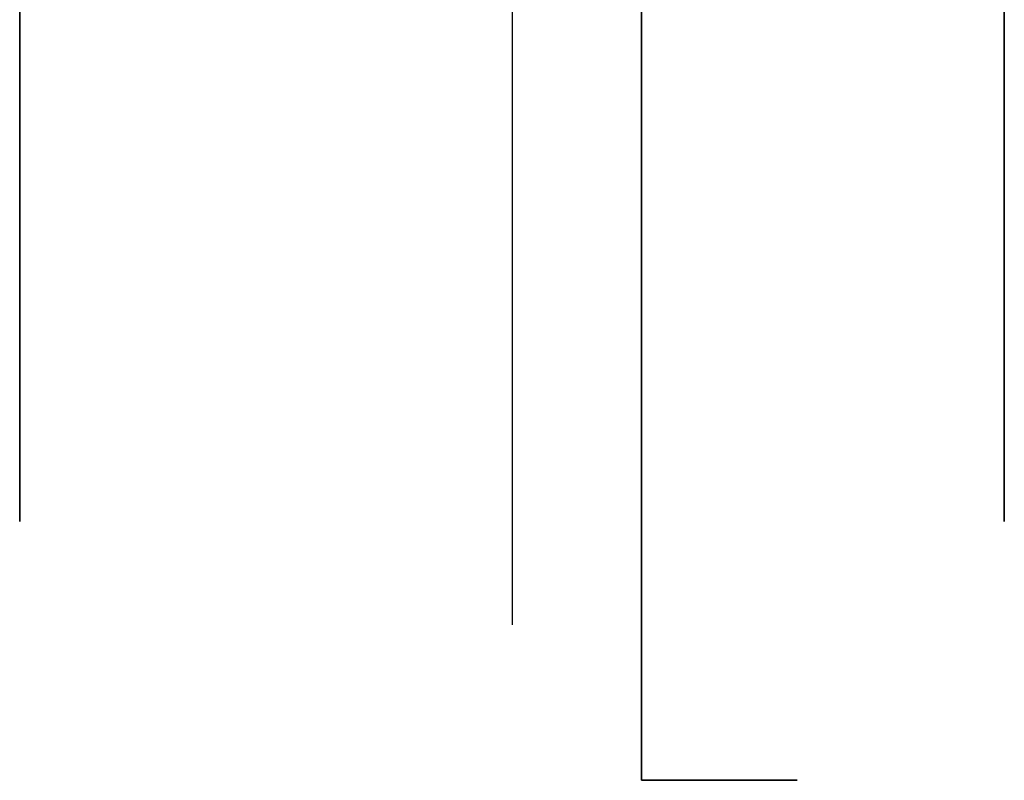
# Model space of a CAD drawing. Header units: millimetres. Extents: x -430 to 720, y 17 to 537.
# Tile 3 of 256: x -245 to -150, y 187 to 261. Entities that reach past the tile are written whole.
import ezdxf

# ---------------------------------------------------------------- set-up
doc = ezdxf.new("R2010")
doc.units = ezdxf.units.MM
doc.layers.add('Layer 01', color=18, linetype='Continuous', true_color=0x000000)

# ---------------------------------------------------------------- blocks, each defined once
blk = doc.blocks.new('Farmhouse rectangular coffee table top v1')
at = {"layer": 'Layer 01', "color": 253, "true_color": 0xa0a0a0}
for p, q in [((-342.5, 3, -75), (-342.5, 3, 75)), ((-390, 1.5, -65), (-390, 1.5, 65)), ((-295, 1.5, 65), (-295, 1.5, -65))]:
    blk.add_line(p, q, dxfattribs=at)
for points in [[(-390, 3, 65), (-390, 3), (-390, 3, -65)], [(-295, 3, -65), (-295, 3), (-295, 3, 65)], [(-390, 0, 65), (-390, 0), (-390, 0, -65)], [(-295, 0, -65), (-295, 0), (-295, 0, 65)]]:
    blk.add_open_spline(points, degree=2, dxfattribs=at)
blk = doc.blocks.new('Farmhouse Rectangular Coffee Table Horizontal leg v1')
at = {"layer": 'Layer 01', "color": 253, "true_color": 0xa0a0a0}
for q in [(-90, 0, 15), (-3, 0)]:
    blk.add_line((-90, 0), q, dxfattribs=at)
for points in [[(-90, -60), (-90, 0), (-90, 60)], [(-90, 60), (-90, 60, 7.5), (-90, 60, 15)], [(90, 60), (0, 60), (-90, 60)], [(-90, -60, 15), (-90, -60, 7.5), (-90, -60)], [(-90, -60), (0, -60), (90, -60)]]:
    blk.add_open_spline(points, degree=2, dxfattribs=at)
blk = doc.blocks.new('Farmhouse rectangular coffee table assembly v1')
at = {"layer": 'Layer 01'}
blk.add_blockref('Farmhouse rectangular coffee table top v1', (144.827, 342.156), dxfattribs=at)
at = {"layer": 'Layer 01', "extrusion": (1, 0, 6.12323e-17), "rotation": 270}
blk.add_blockref('Farmhouse Rectangular Coffee Table Horizontal leg v1', (282.156, 0, -185.173), dxfattribs=at)

msp = doc.modelspace()

# ---------------------------------------------------------------- block references
at = {"layer": 'Layer 01', "extrusion": (0, -1, 0)}
msp.add_blockref('Farmhouse rectangular coffee table assembly v1', (0, -288.28, -277.359), dxfattribs=at)

doc.saveas('drawing.dxf')
